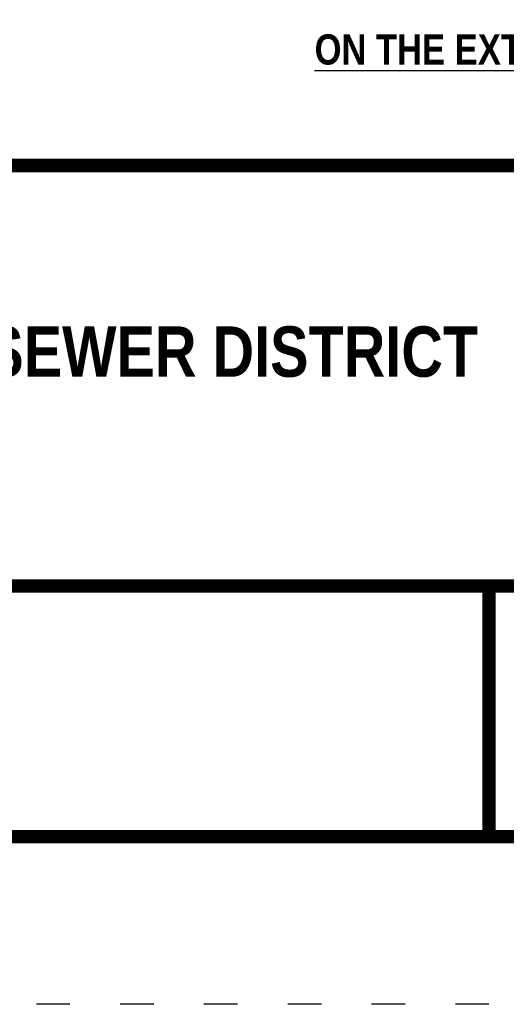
# Model space of a CAD drawing. Header units: feet. Extents: x 3.8 to 12.2, y -4.8 to 6.3.
# Tile 2 of 178: x 8.9 to 10.3, y -4.8 to -1.8. Entities that reach past the tile are written whole.
import ezdxf
from ezdxf.enums import TextEntityAlignment as Align

# ---------------------------------------------------------------- set-up
doc = ezdxf.new("R2010")
doc.units = ezdxf.units.FT
doc.header["$MEASUREMENT"] = 0
doc.linetypes.add('DOT2', pattern=[0.125, 0, -0.125])
doc.layers.get('DEFPOINTS').update_dxf_attribs({"linetype": 'CONTINUOUS'})
for name, color, linetype in [('BORDER', 7, 'CONTINUOUS'), ('DIMENSIONS', 7, 'CONTINUOUS'), ('TEXT', 7, 'CONTINUOUS')]:
    doc.layers.add(name, color=color, linetype=linetype)
doc.styles.add('TECHNICAL', font='techb___.ttf')

msp = doc.modelspace()

# ---------------------------------------------------------------- linework, layer by layer
at = {"layer": 'BORDER', "color": 7, "const_width": 0.04}
msp.add_lwpolyline([(4.25, -4.25), (4.25, 5.75), (11.75, 5.75), (11.75, -4.25)], close=True, dxfattribs=at)
for points in [[(4.25, -2.25), (11.75, -2.25)], [(4.25, -3.5033), (11.75, -3.5033)], [(10.25, -3.5033), (10.25, -4.25)]]:
    msp.add_lwpolyline(points, dxfattribs=at)
at = {"layer": 'DEFPOINTS', "color": 7, "linetype": 'DOT2', "ltscale": 1.2}
msp.add_lwpolyline([(3.75, -4.75), (3.75, 6.25), (12.25, 6.25), (12.25, -4.75)], close=True, dxfattribs=at)

# ---------------------------------------------------------------- texts
at = {"layer": 'DIMENSIONS', "color": 7, "style": 'TECHNICAL'}
msp.add_text('%%UON THE EXTERIOR ', height=0.09, dxfattribs=at).set_placement((9.7299, -1.949))
at = {"layer": 'TEXT', "color": 7, "style": 'TECHNICAL'}
msp.add_text('BELMONT COUNTY WATER AND SEWER DISTRICT', height=0.15, dxfattribs=at).set_placement((10.2175, -2.8046), align=Align.MIDDLE_RIGHT)

doc.saveas('drawing.dxf')
